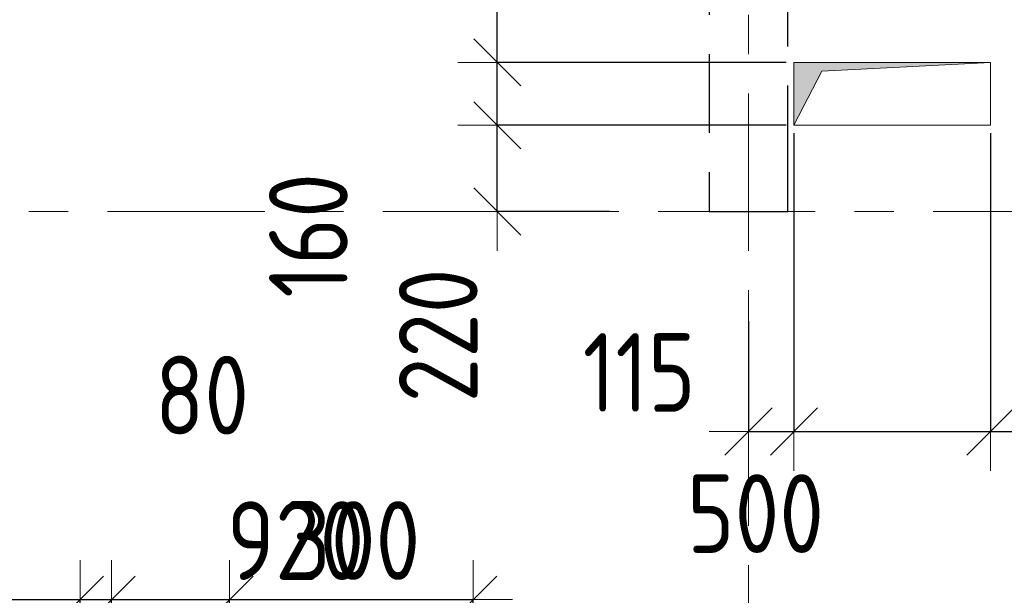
# Model space of a CAD drawing. Header units: metres. Extents: x -38 to 89, y -15 to 21.
# Tile 76 of 129: x 49.65 to 52.15, y 8.02 to 9.49. Entities that reach past the tile are written whole.
import ezdxf

# ---------------------------------------------------------------- set-up
doc = ezdxf.new("R2010")
doc.units = ezdxf.units.M
doc.header["$PDMODE"] = 65
for name, pattern in [('______11', [0.5, 0.4, -0.05, 0, -0.05]), ('______2', [0.27, 0.2, -0.07]), ('______5', [1.1, 0.8, -0.1, 0.1, -0.1])]:
    doc.linetypes.add(name, pattern=pattern)
for name, color, linetype, lineweight in [('XR$2$Осевая линия (1)', 7, '______5', 13), ('XR$3$Перекрытие (1)', 7, 'Continuous', 35), ('XR$4$Размерная линия (1)', 7, 'Continuous', 13), ('XR$5$Размерная линия (1)', 7, 'Continuous', 13)]:
    doc.layers.add(name, color=color, linetype=linetype, lineweight=lineweight)
doc.layers.add('XR$3$Макрос проема_ отверстия', color=7, linetype='Continuous', lineweight=13, true_color=0x2d2d2d)
doc.layers.add('XR$7$Стена_ бетон несущ.', color=7, linetype='Continuous', lineweight=70, true_color=0xb4b496)
doc.styles.add('ISOCPEUR', font='txt')
doc.dimstyles.new('DIMSTYLE_3', dxfattribs={"dimtxt": 0.2, "dimasz": 0.2, "dimexe": 0, "dimexo": 0, "dimgap": 0.1, "dimtad": 2, "dimdec": 0, "dimlfac": 1000, "dimrnd": 5, "dimzin": 12, "dimdsep": 46, "dimtxsty": 'ISOCPEUR', "dimblk1": 'ALL_ML_STRICH', "dimblk2": 'ALL_ML_STRICH', "dimsah": 1, "dimcen": 0, "dimclrd": 7, "dimclre": 256, "dimclrt": 7, "dimadec": 0, "dimazin": 0, "dimtfac": 1, "dimtdec": 0, "dimtix": 1, "dimtmove": 2, "dimatfit": 3, "dimfxl": 0, "dimtzin": 0, "dimlwd": 0, "dimlwe": -3, "dimarcsym": 0})
doc.dimstyles.new('DIMSTYLE_6', dxfattribs={"dimtxt": 0.2, "dimasz": 0.2, "dimexe": 0, "dimexo": 0, "dimgap": 0.1, "dimtad": 2, "dimdec": 0, "dimlfac": 1000, "dimrnd": 5, "dimzin": 12, "dimdsep": 46, "dimtxsty": 'ISOCPEUR', "dimblk1": 'ALL_ML_STRICH', "dimblk2": 'ALL_ML_STRICH', "dimsah": 1, "dimcen": 0, "dimclrd": 7, "dimclre": 256, "dimclrt": 7, "dimadec": 0, "dimazin": 0, "dimtfac": 1, "dimtdec": 0, "dimtix": 1, "dimtmove": 2, "dimatfit": 3, "dimfxl": 0, "dimtvp": 1.2, "dimtzin": 0, "dimlwd": 0, "dimlwe": -3, "dimarcsym": 0})
doc.dimstyles.new('DIMSTYLE_7', dxfattribs={"dimtxt": 0.2, "dimasz": 0.2, "dimexe": 0, "dimexo": 0, "dimgap": 0.1, "dimtad": 0, "dimdec": 0, "dimlfac": 1000, "dimrnd": 5, "dimzin": 12, "dimdsep": 46, "dimtxsty": 'ISOCPEUR', "dimblk1": 'ALL_ML_STRICH', "dimblk2": 'ALL_ML_STRICH', "dimsah": 1, "dimcen": 0, "dimclrd": 7, "dimclre": 256, "dimclrt": 7, "dimadec": 0, "dimazin": 0, "dimtfac": 1, "dimtdec": 0, "dimtix": 1, "dimtmove": 2, "dimatfit": 3, "dimfxl": 0, "dimtvp": 1.2, "dimtzin": 0, "dimlwd": 0, "dimlwe": -3, "dimarcsym": 0})

# ---------------------------------------------------------------- blocks, each defined once
blk = doc.blocks.new('Отображение проема', base_point=(-1.1579, -49.3094))
at = {"layer": 'XR$3$Макрос проема_ отверстия', "true_color": 0x000000, "transparency": 33554687}
blk.add_hatch(color=18, dxfattribs=at).paths.add_polyline_path([(-1.1579, -50.1094), (-1.0448, -49.4225), (-0.3579, -49.3094), (-1.1579, -49.3094)])
at = {"layer": 'XR$3$Макрос проема_ отверстия', "transparency": 33554687}
for p, q in [((-1.1579, -50.1094), (-1.1579, -49.3094)), ((-1.1579, -49.3094), (-0.3579, -49.3094)), ((-1.0448, -49.4225), (-0.3579, -49.3094)), ((-1.1579, -50.1094), (-1.0448, -49.4225))]:
    blk.add_line(p, q, dxfattribs=at)
blk = doc.blocks.new('ALL_ML_STRICH')
at = {"color": 0, "linetype": 'ByBlock', "lineweight": -2}
for p, q in [((0, -0.5), (0, 0.5)), ((-0.3, -0.3), (0.3, 0.3)), ((-1, 0), (0.5, 0))]:
    blk.add_line(p, q, dxfattribs=at)
blk = doc.blocks.new('*D44')
at = {"layer": 'DEFPOINTS', "color": 7, "linetype": 'Continuous', "lineweight": 13, "transparency": 33554687}
for p in [(51.6156, 9.2192), (50.8611, 9), (51.1669, 9)]:
    blk.add_point(p, dxfattribs=at)
at = {"layer": 'XR$4$Размерная линия (1)', "color": 9, "linetype": 'Continuous', "lineweight": -2, "true_color": 0xc7c7c7, "transparency": 33554687}
for p, q in [((51.5956, 9.2192), (50.8611, 9.2192)), ((51.1469, 9), (50.8611, 9))]:
    blk.add_line(p, q, dxfattribs=at)
at = {"layer": 'XR$4$Размерная линия (1)', "color": 7, "linetype": 'Continuous', "lineweight": -2, "transparency": 33554687}
blk.add_line((50.8611, 9), (50.8611, 9.2192), dxfattribs=at)
at = {"layer": 'XR$4$Размерная линия (1)', "color": 7, "linetype": 'Continuous', "lineweight": 13, "transparency": 33554687, "xscale": 0.2, "yscale": 0.2, "zscale": 0.2}
for p, rotation in [((50.8611, 9.2192), 90), ((50.8611, 9), 270)]:
    blk.add_blockref('ALL_ML_STRICH', p, dxfattribs=dict(at, rotation=rotation))
at = {"layer": 'XR$4$Размерная линия (1)', "color": 7, "linetype": 'Continuous', "lineweight": 13, "transparency": 33554687, "insert": (50.711, 8.6846), "char_height": 0.2, "width": 0.5, "attachment_point": 5, "rotation": 90, "style": 'ISOCPEUR'}
blk.add_mtext('\\W0.83;\\A1;{220}', dxfattribs=at)
blk = doc.blocks.new('*D45')
at = {"layer": 'DEFPOINTS', "color": 7, "linetype": 'Continuous', "lineweight": 13, "transparency": 33554687}
for p in [(51.6156, 9.3792), (50.8611, 9.2192), (51.6156, 9.2192)]:
    blk.add_point(p, dxfattribs=at)
at = {"layer": 'XR$4$Размерная линия (1)', "color": 9, "linetype": 'Continuous', "lineweight": -2, "true_color": 0xc7c7c7, "transparency": 33554687}
for p, q in [((51.5956, 9.3792), (50.8611, 9.3792)), ((51.5956, 9.2192), (50.8611, 9.2192))]:
    blk.add_line(p, q, dxfattribs=at)
at = {"layer": 'XR$4$Размерная линия (1)', "color": 7, "linetype": 'Continuous', "lineweight": -2, "transparency": 33554687}
blk.add_line((50.8611, 9.2192), (50.8611, 9.3792), dxfattribs=at)
at = {"layer": 'XR$4$Размерная линия (1)', "color": 7, "linetype": 'Continuous', "lineweight": 13, "transparency": 33554687, "xscale": 0.2, "yscale": 0.2, "zscale": 0.2}
for p, rotation in [((50.8611, 9.3792), 90), ((50.8611, 9.2192), 270)]:
    blk.add_blockref('ALL_ML_STRICH', p, dxfattribs=dict(at, rotation=rotation))
at = {"layer": 'XR$4$Размерная линия (1)', "color": 7, "linetype": 'Continuous', "lineweight": 13, "transparency": 33554687, "insert": (50.3806, 8.9389), "char_height": 0.2, "width": 0.5, "attachment_point": 5, "rotation": 90, "style": 'ISOCPEUR'}
blk.add_mtext('\\W0.83;\\A1;{160}', dxfattribs=at)
blk = doc.blocks.new('*D46')
at = {"layer": 'DEFPOINTS', "color": 7, "linetype": 'Continuous', "lineweight": 13, "transparency": 33554687}
for p in [(51.6, 9.6401), (50.8611, 9.3792), (51.6156, 9.3792)]:
    blk.add_point(p, dxfattribs=at)
at = {"layer": 'XR$4$Размерная линия (1)', "color": 9, "linetype": 'Continuous', "lineweight": -2, "true_color": 0xc7c7c7, "transparency": 33554687}
for p, q in [((51.58, 9.6401), (50.8611, 9.6401)), ((51.5956, 9.3792), (50.8611, 9.3792))]:
    blk.add_line(p, q, dxfattribs=at)
at = {"layer": 'XR$4$Размерная линия (1)', "color": 7, "linetype": 'Continuous', "lineweight": -2, "transparency": 33554687}
blk.add_line((50.8611, 9.3792), (50.8611, 9.6401), dxfattribs=at)
at = {"layer": 'XR$4$Размерная линия (1)', "color": 7, "linetype": 'Continuous', "lineweight": 13, "transparency": 33554687, "xscale": 0.2, "yscale": 0.2, "zscale": 0.2}
for p, rotation in [((50.8611, 9.6401), 90), ((50.8611, 9.3792), 270)]:
    blk.add_blockref('ALL_ML_STRICH', p, dxfattribs=dict(at, rotation=rotation))
at = {"layer": 'XR$4$Размерная линия (1)', "color": 7, "linetype": 'Continuous', "lineweight": 13, "transparency": 33554687, "insert": (50.3809, 9.901), "char_height": 0.2, "width": 0.5, "attachment_point": 5, "rotation": 90, "style": 'ISOCPEUR'}
blk.add_mtext('\\W0.83;\\A1;{260}', dxfattribs=at)
blk = doc.blocks.new('*D48')
at = {"layer": 'DEFPOINTS', "color": 7, "linetype": 'Continuous', "lineweight": 13, "transparency": 33554687}
for p in [(51.6156, 9.2192), (51.5, 8.7409), (51.5, 8.44)]:
    blk.add_point(p, dxfattribs=at)
at = {"layer": 'XR$4$Размерная линия (1)', "color": 9, "linetype": 'Continuous', "lineweight": -2, "true_color": 0xc7c7c7, "transparency": 33554687}
for p, q in [((51.6156, 9.1992), (51.6156, 8.44)), ((51.5, 8.7209), (51.5, 8.44))]:
    blk.add_line(p, q, dxfattribs=at)
at = {"layer": 'XR$4$Размерная линия (1)', "color": 7, "linetype": 'Continuous', "lineweight": -2, "transparency": 33554687}
blk.add_line((51.5, 8.44), (51.6156, 8.44), dxfattribs=at)
at = {"layer": 'XR$4$Размерная линия (1)', "color": 7, "linetype": 'Continuous', "lineweight": 13, "transparency": 33554687, "xscale": 0.2, "yscale": 0.2, "zscale": 0.2, "rotation": 180}
blk.add_blockref('ALL_ML_STRICH', (51.5, 8.44), dxfattribs=at)
at = {"layer": 'XR$4$Размерная линия (1)', "color": 7, "linetype": 'Continuous', "lineweight": 13, "transparency": 33554687, "xscale": 0.2, "yscale": 0.2, "zscale": 0.2}
blk.add_blockref('ALL_ML_STRICH', (51.6156, 8.44), dxfattribs=at)
at = {"layer": 'XR$4$Размерная линия (1)', "color": 7, "linetype": 'Continuous', "lineweight": 13, "transparency": 33554687, "insert": (51.222, 8.5904), "char_height": 0.2, "width": 0.5, "attachment_point": 5, "style": 'ISOCPEUR'}
blk.add_mtext('\\W0.83;\\A1;{115}', dxfattribs=at)
blk = doc.blocks.new('*D49')
at = {"layer": 'DEFPOINTS', "color": 7, "linetype": 'Continuous', "lineweight": 13, "transparency": 33554687}
for p in [(51.6156, 9.2192), (52.1156, 9.2192), (51.6156, 8.44)]:
    blk.add_point(p, dxfattribs=at)
at = {"layer": 'XR$4$Размерная линия (1)', "color": 9, "linetype": 'Continuous', "lineweight": -2, "true_color": 0xc7c7c7, "transparency": 33554687}
for p, q in [((51.6156, 9.1992), (51.6156, 8.44)), ((52.1156, 9.1992), (52.1156, 8.44))]:
    blk.add_line(p, q, dxfattribs=at)
at = {"layer": 'XR$4$Размерная линия (1)', "color": 7, "linetype": 'Continuous', "lineweight": -2, "transparency": 33554687}
blk.add_line((51.6156, 8.44), (52.1156, 8.44), dxfattribs=at)
at = {"layer": 'XR$4$Размерная линия (1)', "color": 7, "linetype": 'Continuous', "lineweight": 13, "transparency": 33554687, "xscale": 0.2, "yscale": 0.2, "zscale": 0.2, "rotation": 180}
blk.add_blockref('ALL_ML_STRICH', (51.6156, 8.44), dxfattribs=at)
at = {"layer": 'XR$4$Размерная линия (1)', "color": 7, "linetype": 'Continuous', "lineweight": 13, "transparency": 33554687, "xscale": 0.2, "yscale": 0.2, "zscale": 0.2}
blk.add_blockref('ALL_ML_STRICH', (52.1156, 8.44), dxfattribs=at)
at = {"layer": 'XR$4$Размерная линия (1)', "color": 7, "linetype": 'Continuous', "lineweight": 13, "transparency": 33554687, "insert": (51.518, 8.2314), "char_height": 0.2, "width": 0.5, "attachment_point": 5, "style": 'ISOCPEUR'}
blk.add_mtext('\\W0.83;\\A1;{500}', dxfattribs=at)
blk = doc.blocks.new('*D50')
at = {"layer": 'DEFPOINTS', "color": 7, "linetype": 'Continuous', "lineweight": 13, "transparency": 33554687}
for p in [(52.1156, 9.2192), (52.2856, 9.2192), (52.1156, 8.44)]:
    blk.add_point(p, dxfattribs=at)
at = {"layer": 'XR$4$Размерная линия (1)', "color": 9, "linetype": 'Continuous', "lineweight": -2, "true_color": 0xc7c7c7, "transparency": 33554687}
for p, q in [((52.1156, 9.1992), (52.1156, 8.44)), ((52.2856, 9.1992), (52.2856, 8.44))]:
    blk.add_line(p, q, dxfattribs=at)
at = {"layer": 'XR$4$Размерная линия (1)', "color": 7, "linetype": 'Continuous', "lineweight": -2, "transparency": 33554687}
blk.add_line((52.1156, 8.44), (52.2856, 8.44), dxfattribs=at)
at = {"layer": 'XR$4$Размерная линия (1)', "color": 7, "linetype": 'Continuous', "lineweight": 13, "transparency": 33554687, "xscale": 0.2, "yscale": 0.2, "zscale": 0.2, "rotation": 180}
blk.add_blockref('ALL_ML_STRICH', (52.1156, 8.44), dxfattribs=at)
at = {"layer": 'XR$4$Размерная линия (1)', "color": 7, "linetype": 'Continuous', "lineweight": 13, "transparency": 33554687, "xscale": 0.2, "yscale": 0.2, "zscale": 0.2}
blk.add_blockref('ALL_ML_STRICH', (52.2856, 8.44), dxfattribs=at)
at = {"layer": 'XR$4$Размерная линия (1)', "color": 7, "linetype": 'Continuous', "lineweight": 13, "transparency": 33554687, "insert": (52.56, 8.2238), "char_height": 0.2, "width": 0.5, "attachment_point": 5, "style": 'ISOCPEUR'}
blk.add_mtext('\\W0.83;\\A1;{170}', dxfattribs=at)
blk = doc.blocks.new('*D243')
at = {"layer": 'DEFPOINTS', "color": 7, "linetype": 'Continuous', "lineweight": 13, "transparency": 33554687}
for p in [(49.4, 8.0126), (49.4, 7.1), (49.8, 7.1)]:
    blk.add_point(p, dxfattribs=at)
at = {"layer": 'XR$4$Размерная линия (1)', "color": 9, "linetype": 'Continuous', "lineweight": -2, "true_color": 0xc7c7c7, "transparency": 33554687}
for p, q in [((49.4, 7.12), (49.4, 8.0126)), ((49.8, 7.12), (49.8, 8.0126))]:
    blk.add_line(p, q, dxfattribs=at)
at = {"layer": 'XR$4$Размерная линия (1)', "color": 7, "linetype": 'Continuous', "lineweight": -2, "transparency": 33554687}
blk.add_line((49.4, 8.0126), (49.8, 8.0126), dxfattribs=at)
at = {"layer": 'XR$4$Размерная линия (1)', "color": 7, "linetype": 'Continuous', "lineweight": 13, "transparency": 33554687, "xscale": 0.2, "yscale": 0.2, "zscale": 0.2, "rotation": 180}
blk.add_blockref('ALL_ML_STRICH', (49.4, 8.0126), dxfattribs=at)
at = {"layer": 'XR$4$Размерная линия (1)', "color": 7, "linetype": 'Continuous', "lineweight": 13, "transparency": 33554687, "xscale": 0.2, "yscale": 0.2, "zscale": 0.2}
blk.add_blockref('ALL_ML_STRICH', (49.8, 8.0126), dxfattribs=at)
at = {"layer": 'XR$4$Размерная линия (1)', "color": 7, "linetype": 'Continuous', "lineweight": 13, "transparency": 33554687, "insert": (49.2569, 8.5084), "char_height": 0.2, "width": 0.5, "attachment_point": 5, "style": 'ISOCPEUR'}
blk.add_mtext('\\W0.83;\\A1;{400}', dxfattribs=at)
blk = doc.blocks.new('*D244')
at = {"layer": 'DEFPOINTS', "color": 7, "linetype": 'Continuous', "lineweight": 13, "transparency": 33554687}
for p in [(49.8, 8.0126), (49.88, 7.2), (49.8, 7.1)]:
    blk.add_point(p, dxfattribs=at)
at = {"layer": 'XR$4$Размерная линия (1)', "color": 9, "linetype": 'Continuous', "lineweight": -2, "true_color": 0xc7c7c7, "transparency": 33554687}
for p, q in [((49.8, 7.12), (49.8, 8.0126)), ((49.88, 7.22), (49.88, 8.0126))]:
    blk.add_line(p, q, dxfattribs=at)
at = {"layer": 'XR$4$Размерная линия (1)', "color": 7, "linetype": 'Continuous', "lineweight": -2, "transparency": 33554687}
blk.add_line((49.8, 8.0126), (49.88, 8.0126), dxfattribs=at)
at = {"layer": 'XR$4$Размерная линия (1)', "color": 7, "linetype": 'Continuous', "lineweight": 13, "transparency": 33554687, "xscale": 0.2, "yscale": 0.2, "zscale": 0.2}
blk.add_blockref('ALL_ML_STRICH', (49.88, 8.0126), dxfattribs=at)
at = {"layer": 'XR$4$Размерная линия (1)', "color": 7, "linetype": 'Continuous', "lineweight": 13, "transparency": 33554687, "xscale": 0.2, "yscale": 0.2, "zscale": 0.2, "rotation": 180}
blk.add_blockref('ALL_ML_STRICH', (49.8, 8.0126), dxfattribs=at)
at = {"layer": 'XR$4$Размерная линия (1)', "color": 7, "linetype": 'Continuous', "lineweight": 13, "transparency": 33554687, "insert": (50.1103, 8.5327), "char_height": 0.2, "width": 0.333333, "attachment_point": 5, "style": 'ISOCPEUR'}
blk.add_mtext('\\W0.83;\\A1;{80}', dxfattribs=at)
blk = doc.blocks.new('*D245')
at = {"layer": 'DEFPOINTS', "color": 7, "linetype": 'Continuous', "lineweight": 13, "transparency": 33554687}
for p in [(49.88, 8.0126), (49.88, 7.2), (50.18, 7.2)]:
    blk.add_point(p, dxfattribs=at)
at = {"layer": 'XR$4$Размерная линия (1)', "color": 9, "linetype": 'Continuous', "lineweight": -2, "true_color": 0xc7c7c7, "transparency": 33554687}
for p, q in [((49.88, 7.22), (49.88, 8.0126)), ((50.18, 7.22), (50.18, 8.0126))]:
    blk.add_line(p, q, dxfattribs=at)
at = {"layer": 'XR$4$Размерная линия (1)', "color": 7, "linetype": 'Continuous', "lineweight": -2, "transparency": 33554687}
blk.add_line((49.88, 8.0126), (50.18, 8.0126), dxfattribs=at)
at = {"layer": 'XR$4$Размерная линия (1)', "color": 7, "linetype": 'Continuous', "lineweight": 13, "transparency": 33554687, "xscale": 0.2, "yscale": 0.2, "zscale": 0.2, "rotation": 180}
blk.add_blockref('ALL_ML_STRICH', (49.88, 8.0126), dxfattribs=at)
at = {"layer": 'XR$4$Размерная линия (1)', "color": 7, "linetype": 'Continuous', "lineweight": 13, "transparency": 33554687, "xscale": 0.2, "yscale": 0.2, "zscale": 0.2}
blk.add_blockref('ALL_ML_STRICH', (50.18, 8.0126), dxfattribs=at)
at = {"layer": 'XR$4$Размерная линия (1)', "color": 7, "linetype": 'Continuous', "lineweight": 13, "transparency": 33554687, "insert": (50.4932, 8.1629), "char_height": 0.2, "width": 0.5, "attachment_point": 5, "style": 'ISOCPEUR'}
blk.add_mtext('\\W0.83;\\A1;{300}', dxfattribs=at)
blk = doc.blocks.new('*D391')
at = {"layer": 'DEFPOINTS', "color": 7, "linetype": 'Continuous', "lineweight": 13, "transparency": 33554687}
for p in [(51.6156, 9.2192), (50.8611, 9), (51.1669, 9)]:
    blk.add_point(p, dxfattribs=at)
at = {"layer": 'XR$5$Размерная линия (1)', "color": 9, "linetype": 'Continuous', "lineweight": -2, "true_color": 0xc7c7c7, "transparency": 33554687}
for p, q in [((51.5956, 9.2192), (50.8611, 9.2192)), ((51.1469, 9), (50.8611, 9))]:
    blk.add_line(p, q, dxfattribs=at)
at = {"layer": 'XR$5$Размерная линия (1)', "color": 7, "linetype": 'Continuous', "lineweight": -2, "transparency": 33554687}
blk.add_line((50.8611, 9), (50.8611, 9.2192), dxfattribs=at)
at = {"layer": 'XR$5$Размерная линия (1)', "color": 7, "linetype": 'Continuous', "lineweight": 13, "transparency": 33554687, "xscale": 0.2, "yscale": 0.2, "zscale": 0.2}
for p, rotation in [((50.8611, 9.2192), 90), ((50.8611, 9), 270)]:
    blk.add_blockref('ALL_ML_STRICH', p, dxfattribs=dict(at, rotation=rotation))
at = {"layer": 'XR$5$Размерная линия (1)', "color": 7, "linetype": 'Continuous', "lineweight": 13, "transparency": 33554687, "insert": (50.711, 8.6846), "char_height": 0.2, "width": 0.5, "attachment_point": 5, "rotation": 90, "style": 'ISOCPEUR'}
blk.add_mtext('\\W0.83;\\A1;{220}', dxfattribs=at)
blk = doc.blocks.new('*D392')
at = {"layer": 'DEFPOINTS', "color": 7, "linetype": 'Continuous', "lineweight": 13, "transparency": 33554687}
for p in [(51.6156, 9.3792), (50.8611, 9.2192), (51.6156, 9.2192)]:
    blk.add_point(p, dxfattribs=at)
at = {"layer": 'XR$5$Размерная линия (1)', "color": 9, "linetype": 'Continuous', "lineweight": -2, "true_color": 0xc7c7c7, "transparency": 33554687}
for p, q in [((51.5956, 9.3792), (50.8611, 9.3792)), ((51.5956, 9.2192), (50.8611, 9.2192))]:
    blk.add_line(p, q, dxfattribs=at)
at = {"layer": 'XR$5$Размерная линия (1)', "color": 7, "linetype": 'Continuous', "lineweight": -2, "transparency": 33554687}
blk.add_line((50.8611, 9.2192), (50.8611, 9.3792), dxfattribs=at)
at = {"layer": 'XR$5$Размерная линия (1)', "color": 7, "linetype": 'Continuous', "lineweight": 13, "transparency": 33554687, "xscale": 0.2, "yscale": 0.2, "zscale": 0.2}
for p, rotation in [((50.8611, 9.3792), 90), ((50.8611, 9.2192), 270)]:
    blk.add_blockref('ALL_ML_STRICH', p, dxfattribs=dict(at, rotation=rotation))
at = {"layer": 'XR$5$Размерная линия (1)', "color": 7, "linetype": 'Continuous', "lineweight": 13, "transparency": 33554687, "insert": (50.3806, 8.9389), "char_height": 0.2, "width": 0.5, "attachment_point": 5, "rotation": 90, "style": 'ISOCPEUR'}
blk.add_mtext('\\W0.83;\\A1;{160}', dxfattribs=at)
blk = doc.blocks.new('*D393')
at = {"layer": 'DEFPOINTS', "color": 7, "linetype": 'Continuous', "lineweight": 13, "transparency": 33554687}
for p in [(51.6, 9.6401), (50.8611, 9.3792), (51.6156, 9.3792)]:
    blk.add_point(p, dxfattribs=at)
at = {"layer": 'XR$5$Размерная линия (1)', "color": 9, "linetype": 'Continuous', "lineweight": -2, "true_color": 0xc7c7c7, "transparency": 33554687}
for p, q in [((51.58, 9.6401), (50.8611, 9.6401)), ((51.5956, 9.3792), (50.8611, 9.3792))]:
    blk.add_line(p, q, dxfattribs=at)
at = {"layer": 'XR$5$Размерная линия (1)', "color": 7, "linetype": 'Continuous', "lineweight": -2, "transparency": 33554687}
blk.add_line((50.8611, 9.3792), (50.8611, 9.6401), dxfattribs=at)
at = {"layer": 'XR$5$Размерная линия (1)', "color": 7, "linetype": 'Continuous', "lineweight": 13, "transparency": 33554687, "xscale": 0.2, "yscale": 0.2, "zscale": 0.2}
for p, rotation in [((50.8611, 9.6401), 90), ((50.8611, 9.3792), 270)]:
    blk.add_blockref('ALL_ML_STRICH', p, dxfattribs=dict(at, rotation=rotation))
at = {"layer": 'XR$5$Размерная линия (1)', "color": 7, "linetype": 'Continuous', "lineweight": 13, "transparency": 33554687, "insert": (50.3809, 9.901), "char_height": 0.2, "width": 0.5, "attachment_point": 5, "rotation": 90, "style": 'ISOCPEUR'}
blk.add_mtext('\\W0.83;\\A1;{260}', dxfattribs=at)
blk = doc.blocks.new('*D395')
at = {"layer": 'DEFPOINTS', "color": 7, "linetype": 'Continuous', "lineweight": 13, "transparency": 33554687}
for p in [(51.6156, 9.2192), (51.5, 8.7409), (51.5, 8.44)]:
    blk.add_point(p, dxfattribs=at)
at = {"layer": 'XR$5$Размерная линия (1)', "color": 9, "linetype": 'Continuous', "lineweight": -2, "true_color": 0xc7c7c7, "transparency": 33554687}
for p, q in [((51.6156, 9.1992), (51.6156, 8.44)), ((51.5, 8.7209), (51.5, 8.44))]:
    blk.add_line(p, q, dxfattribs=at)
at = {"layer": 'XR$5$Размерная линия (1)', "color": 7, "linetype": 'Continuous', "lineweight": -2, "transparency": 33554687}
blk.add_line((51.5, 8.44), (51.6156, 8.44), dxfattribs=at)
at = {"layer": 'XR$5$Размерная линия (1)', "color": 7, "linetype": 'Continuous', "lineweight": 13, "transparency": 33554687, "xscale": 0.2, "yscale": 0.2, "zscale": 0.2, "rotation": 180}
blk.add_blockref('ALL_ML_STRICH', (51.5, 8.44), dxfattribs=at)
at = {"layer": 'XR$5$Размерная линия (1)', "color": 7, "linetype": 'Continuous', "lineweight": 13, "transparency": 33554687, "xscale": 0.2, "yscale": 0.2, "zscale": 0.2}
blk.add_blockref('ALL_ML_STRICH', (51.6156, 8.44), dxfattribs=at)
at = {"layer": 'XR$5$Размерная линия (1)', "color": 7, "linetype": 'Continuous', "lineweight": 13, "transparency": 33554687, "insert": (51.222, 8.5904), "char_height": 0.2, "width": 0.5, "attachment_point": 5, "style": 'ISOCPEUR'}
blk.add_mtext('\\W0.83;\\A1;{115}', dxfattribs=at)
blk = doc.blocks.new('*D396')
at = {"layer": 'DEFPOINTS', "color": 7, "linetype": 'Continuous', "lineweight": 13, "transparency": 33554687}
for p in [(51.6156, 9.2192), (52.1156, 9.2192), (51.6156, 8.44)]:
    blk.add_point(p, dxfattribs=at)
at = {"layer": 'XR$5$Размерная линия (1)', "color": 9, "linetype": 'Continuous', "lineweight": -2, "true_color": 0xc7c7c7, "transparency": 33554687}
for p, q in [((51.6156, 9.1992), (51.6156, 8.44)), ((52.1156, 9.1992), (52.1156, 8.44))]:
    blk.add_line(p, q, dxfattribs=at)
at = {"layer": 'XR$5$Размерная линия (1)', "color": 7, "linetype": 'Continuous', "lineweight": -2, "transparency": 33554687}
blk.add_line((51.6156, 8.44), (52.1156, 8.44), dxfattribs=at)
at = {"layer": 'XR$5$Размерная линия (1)', "color": 7, "linetype": 'Continuous', "lineweight": 13, "transparency": 33554687, "xscale": 0.2, "yscale": 0.2, "zscale": 0.2, "rotation": 180}
blk.add_blockref('ALL_ML_STRICH', (51.6156, 8.44), dxfattribs=at)
at = {"layer": 'XR$5$Размерная линия (1)', "color": 7, "linetype": 'Continuous', "lineweight": 13, "transparency": 33554687, "xscale": 0.2, "yscale": 0.2, "zscale": 0.2}
blk.add_blockref('ALL_ML_STRICH', (52.1156, 8.44), dxfattribs=at)
at = {"layer": 'XR$5$Размерная линия (1)', "color": 7, "linetype": 'Continuous', "lineweight": 13, "transparency": 33554687, "insert": (51.518, 8.2314), "char_height": 0.2, "width": 0.5, "attachment_point": 5, "style": 'ISOCPEUR'}
blk.add_mtext('\\W0.83;\\A1;{500}', dxfattribs=at)
blk = doc.blocks.new('*D397')
at = {"layer": 'DEFPOINTS', "color": 7, "linetype": 'Continuous', "lineweight": 13, "transparency": 33554687}
for p in [(52.1156, 9.2192), (52.2856, 9.2192), (52.1156, 8.44)]:
    blk.add_point(p, dxfattribs=at)
at = {"layer": 'XR$5$Размерная линия (1)', "color": 9, "linetype": 'Continuous', "lineweight": -2, "true_color": 0xc7c7c7, "transparency": 33554687}
for p, q in [((52.1156, 9.1992), (52.1156, 8.44)), ((52.2856, 9.1992), (52.2856, 8.44))]:
    blk.add_line(p, q, dxfattribs=at)
at = {"layer": 'XR$5$Размерная линия (1)', "color": 7, "linetype": 'Continuous', "lineweight": -2, "transparency": 33554687}
blk.add_line((52.1156, 8.44), (52.2856, 8.44), dxfattribs=at)
at = {"layer": 'XR$5$Размерная линия (1)', "color": 7, "linetype": 'Continuous', "lineweight": 13, "transparency": 33554687, "xscale": 0.2, "yscale": 0.2, "zscale": 0.2, "rotation": 180}
blk.add_blockref('ALL_ML_STRICH', (52.1156, 8.44), dxfattribs=at)
at = {"layer": 'XR$5$Размерная линия (1)', "color": 7, "linetype": 'Continuous', "lineweight": 13, "transparency": 33554687, "xscale": 0.2, "yscale": 0.2, "zscale": 0.2}
blk.add_blockref('ALL_ML_STRICH', (52.2856, 8.44), dxfattribs=at)
at = {"layer": 'XR$5$Размерная линия (1)', "color": 7, "linetype": 'Continuous', "lineweight": 13, "transparency": 33554687, "insert": (52.56, 8.2238), "char_height": 0.2, "width": 0.5, "attachment_point": 5, "style": 'ISOCPEUR'}
blk.add_mtext('\\W0.83;\\A1;{170}', dxfattribs=at)
blk = doc.blocks.new('*D602')
at = {"layer": 'DEFPOINTS', "color": 7, "linetype": 'Continuous', "lineweight": 13, "transparency": 33554687}
for p in [(49.4, 8.0126), (49.4, 7.1), (49.8, 7.1)]:
    blk.add_point(p, dxfattribs=at)
at = {"layer": 'XR$5$Размерная линия (1)', "color": 9, "linetype": 'Continuous', "lineweight": -2, "true_color": 0xc7c7c7, "transparency": 33554687}
for p, q in [((49.4, 7.12), (49.4, 8.0126)), ((49.8, 7.12), (49.8, 8.0126))]:
    blk.add_line(p, q, dxfattribs=at)
at = {"layer": 'XR$5$Размерная линия (1)', "color": 7, "linetype": 'Continuous', "lineweight": -2, "transparency": 33554687}
blk.add_line((49.4, 8.0126), (49.8, 8.0126), dxfattribs=at)
at = {"layer": 'XR$5$Размерная линия (1)', "color": 7, "linetype": 'Continuous', "lineweight": 13, "transparency": 33554687, "xscale": 0.2, "yscale": 0.2, "zscale": 0.2, "rotation": 180}
blk.add_blockref('ALL_ML_STRICH', (49.4, 8.0126), dxfattribs=at)
at = {"layer": 'XR$5$Размерная линия (1)', "color": 7, "linetype": 'Continuous', "lineweight": 13, "transparency": 33554687, "xscale": 0.2, "yscale": 0.2, "zscale": 0.2}
blk.add_blockref('ALL_ML_STRICH', (49.8, 8.0126), dxfattribs=at)
at = {"layer": 'XR$5$Размерная линия (1)', "color": 7, "linetype": 'Continuous', "lineweight": 13, "transparency": 33554687, "insert": (49.2569, 8.5084), "char_height": 0.2, "width": 0.5, "attachment_point": 5, "style": 'ISOCPEUR'}
blk.add_mtext('\\W0.83;\\A1;{400}', dxfattribs=at)
blk = doc.blocks.new('*D603')
at = {"layer": 'DEFPOINTS', "color": 7, "linetype": 'Continuous', "lineweight": 13, "transparency": 33554687}
for p in [(49.8, 8.0126), (49.88, 7.2), (49.8, 7.1)]:
    blk.add_point(p, dxfattribs=at)
at = {"layer": 'XR$5$Размерная линия (1)', "color": 9, "linetype": 'Continuous', "lineweight": -2, "true_color": 0xc7c7c7, "transparency": 33554687}
for p, q in [((49.8, 7.12), (49.8, 8.0126)), ((49.88, 7.22), (49.88, 8.0126))]:
    blk.add_line(p, q, dxfattribs=at)
at = {"layer": 'XR$5$Размерная линия (1)', "color": 7, "linetype": 'Continuous', "lineweight": -2, "transparency": 33554687}
blk.add_line((49.8, 8.0126), (49.88, 8.0126), dxfattribs=at)
at = {"layer": 'XR$5$Размерная линия (1)', "color": 7, "linetype": 'Continuous', "lineweight": 13, "transparency": 33554687, "xscale": 0.2, "yscale": 0.2, "zscale": 0.2}
blk.add_blockref('ALL_ML_STRICH', (49.88, 8.0126), dxfattribs=at)
at = {"layer": 'XR$5$Размерная линия (1)', "color": 7, "linetype": 'Continuous', "lineweight": 13, "transparency": 33554687, "xscale": 0.2, "yscale": 0.2, "zscale": 0.2, "rotation": 180}
blk.add_blockref('ALL_ML_STRICH', (49.8, 8.0126), dxfattribs=at)
at = {"layer": 'XR$5$Размерная линия (1)', "color": 7, "linetype": 'Continuous', "lineweight": 13, "transparency": 33554687, "insert": (50.1103, 8.5327), "char_height": 0.2, "width": 0.333333, "attachment_point": 5, "style": 'ISOCPEUR'}
blk.add_mtext('\\W0.83;\\A1;{80}', dxfattribs=at)
blk = doc.blocks.new('*D604')
at = {"layer": 'DEFPOINTS', "color": 7, "linetype": 'Continuous', "lineweight": 13, "transparency": 33554687}
for p in [(49.88, 8.0126), (49.88, 7.2), (50.8, 7.2)]:
    blk.add_point(p, dxfattribs=at)
at = {"layer": 'XR$5$Размерная линия (1)', "color": 9, "linetype": 'Continuous', "lineweight": -2, "true_color": 0xc7c7c7, "transparency": 33554687}
for p, q in [((49.88, 7.22), (49.88, 8.0126)), ((50.8, 7.22), (50.8, 8.0126))]:
    blk.add_line(p, q, dxfattribs=at)
at = {"layer": 'XR$5$Размерная линия (1)', "color": 7, "linetype": 'Continuous', "lineweight": -2, "transparency": 33554687}
blk.add_line((49.88, 8.0126), (50.8, 8.0126), dxfattribs=at)
at = {"layer": 'XR$5$Размерная линия (1)', "color": 7, "linetype": 'Continuous', "lineweight": 13, "transparency": 33554687, "xscale": 0.2, "yscale": 0.2, "zscale": 0.2, "rotation": 180}
blk.add_blockref('ALL_ML_STRICH', (49.88, 8.0126), dxfattribs=at)
at = {"layer": 'XR$5$Размерная линия (1)', "color": 7, "linetype": 'Continuous', "lineweight": 13, "transparency": 33554687, "xscale": 0.2, "yscale": 0.2, "zscale": 0.2}
blk.add_blockref('ALL_ML_STRICH', (50.8, 8.0126), dxfattribs=at)
at = {"layer": 'XR$5$Размерная линия (1)', "color": 7, "linetype": 'Continuous', "lineweight": 13, "transparency": 33554687, "insert": (50.3483, 8.1626), "char_height": 0.2, "width": 0.5, "attachment_point": 5, "style": 'ISOCPEUR'}
blk.add_mtext('\\W0.83;\\A1;{920}', dxfattribs=at)

msp = doc.modelspace()

# ---------------------------------------------------------------- linework, layer by layer
at = {"layer": 'XR$2$Осевая линия (1)', "color": 253, "linetype": '______11', "lineweight": 13, "true_color": 0xa0a0a0, "transparency": 33554687}
for p, q in [((51.5, 6.8), (51.5, 19.78)), ((-2.63, 9), (62.6, 9))]:
    msp.add_line(p, q, dxfattribs=at)
at = {"layer": 'XR$3$Перекрытие (1)', "color": 7, "linetype": 'Continuous', "lineweight": 13, "transparency": 33554687}
for p, q in [((52.1156, 9.3792), (51.6156, 9.3792)), ((51.6156, 9.3792), (51.6156, 9.2192)), ((52.1156, 9.2192), (52.1156, 9.3792)), ((51.6156, 9.2192), (52.1156, 9.2192))]:
    msp.add_line(p, q, dxfattribs=at)
at = {"layer": 'XR$7$Стена_ бетон несущ.', "color": 253, "linetype": '______2', "lineweight": -3, "true_color": 0xa0a0a0, "transparency": 33554687}
for p, q in [((51.4, 10), (51.4, 9.08)), ((51.6, 9.4201), (51.6, 9.6201)), ((51.6, 9.12), (51.6, 9.4201)), ((51.6, 9), (51.6, 9.12)), ((51.4, 9.08), (51.4, 9)), ((51.4, 9), (51.6, 9))]:
    msp.add_line(p, q, dxfattribs=at)

# ---------------------------------------------------------------- block references
at = {"layer": 'XR$3$Макрос проема_ отверстия', "transparency": 33554687, "xscale": -0.2000000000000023, "yscale": 0.6249999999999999, "rotation": 89.99999999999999}
msp.add_blockref('Отображение проема', (51.6156, 9.3792), dxfattribs=at)

# ---------------------------------------------------------------- dimensions: what is measured, and where the dimension line sits
at = {"layer": 'XR$4$Размерная линия (1)', "color": 7, "linetype": 'Continuous', "lineweight": 13, "transparency": 33554687}
for base, p1, p2, picture, middle in [((50.8611, 9.6401), (51.5956, 9.3792), (51.58, 9.6401), '*D46', (50.3809, 9.901)), ((50.8611, 9.3792), (51.5956, 9.2192), (51.5956, 9.3792), '*D45', (50.3806, 8.9389)), ((50.8611, 9.2192), (51.1469, 9), (51.5956, 9.2192), '*D44', (50.711, 8.6846))]:
    dim = msp.add_linear_dim(base=base, p1=p1, p2=p2, angle=90, dimstyle='DIMSTYLE_6', override={"dimpost": '<>', "dimclrd": 7, "dimclre": 9, "dimclrt": 7, "dimlwd": 0, "dimlwe": 65533}, dxfattribs=at)
    dim.commit()
    dim.dimension.update_dxf_attribs({"geometry": picture, "text_midpoint": middle, "dimtype": 160})
for base, p1, p2, dimstyle, picture, middle in [((51.6156, 8.44), (51.5, 8.7209), (51.6156, 9.1992), 'DIMSTYLE_6', '*D48', (51.222, 8.5904)), ((52.1156, 8.44), (51.6156, 9.1992), (52.1156, 9.1992), 'DIMSTYLE_7', '*D49', (51.518, 8.2314)), ((52.2856, 8.44), (52.1156, 9.1992), (52.2856, 9.1992), 'DIMSTYLE_7', '*D50', (52.56, 8.2238)), ((49.8, 8.0126), (49.4, 7.12), (49.8, 7.12), 'DIMSTYLE_6', '*D243', (49.2569, 8.5084)), ((49.88, 8.0126), (49.8, 7.12), (49.88, 7.22), 'DIMSTYLE_6', '*D244', (50.1103, 8.5327)), ((50.18, 8.0126), (49.88, 7.22), (50.18, 7.22), 'DIMSTYLE_6', '*D245', (50.4932, 8.1629))]:
    dim = msp.add_linear_dim(base=base, p1=p1, p2=p2, dimstyle=dimstyle, override={"dimpost": '<>', "dimclrd": 7, "dimclre": 9, "dimclrt": 7, "dimlwd": 0, "dimlwe": 65533}, dxfattribs=at)
    dim.commit()
    dim.dimension.update_dxf_attribs({"geometry": picture, "text_midpoint": middle, "dimtype": 160})
at = {"layer": 'XR$5$Размерная линия (1)', "color": 7, "linetype": 'Continuous', "lineweight": 13, "transparency": 33554687}
for base, p1, p2, picture, middle in [((50.8611, 9.6401), (51.5956, 9.3792), (51.58, 9.6401), '*D393', (50.3809, 9.901)), ((50.8611, 9.3792), (51.5956, 9.2192), (51.5956, 9.3792), '*D392', (50.3806, 8.9389)), ((50.8611, 9.2192), (51.1469, 9), (51.5956, 9.2192), '*D391', (50.711, 8.6846))]:
    dim = msp.add_linear_dim(base=base, p1=p1, p2=p2, angle=90, dimstyle='DIMSTYLE_6', override={"dimpost": '<>', "dimclrd": 7, "dimclre": 9, "dimclrt": 7, "dimlwd": 0, "dimlwe": 65533}, dxfattribs=at)
    dim.commit()
    dim.dimension.update_dxf_attribs({"geometry": picture, "text_midpoint": middle, "dimtype": 160})
for base, p1, p2, dimstyle, picture, middle in [((51.6156, 8.44), (51.5, 8.7209), (51.6156, 9.1992), 'DIMSTYLE_6', '*D395', (51.222, 8.5904)), ((52.1156, 8.44), (51.6156, 9.1992), (52.1156, 9.1992), 'DIMSTYLE_7', '*D396', (51.518, 8.2314)), ((52.2856, 8.44), (52.1156, 9.1992), (52.2856, 9.1992), 'DIMSTYLE_7', '*D397', (52.56, 8.2238)), ((49.8, 8.0126), (49.4, 7.12), (49.8, 7.12), 'DIMSTYLE_6', '*D602', (49.2569, 8.5084)), ((49.88, 8.0126), (49.8, 7.12), (49.88, 7.22), 'DIMSTYLE_6', '*D603', (50.1103, 8.5327)), ((50.8, 8.0126), (49.88, 7.22), (50.8, 7.22), 'DIMSTYLE_3', '*D604', (50.3483, 8.1626))]:
    dim = msp.add_linear_dim(base=base, p1=p1, p2=p2, dimstyle=dimstyle, override={"dimpost": '<>', "dimclrd": 7, "dimclre": 9, "dimclrt": 7, "dimlwd": 0, "dimlwe": 65533}, dxfattribs=at)
    dim.commit()
    dim.dimension.update_dxf_attribs({"geometry": picture, "text_midpoint": middle, "dimtype": 160})

doc.saveas('drawing.dxf')
